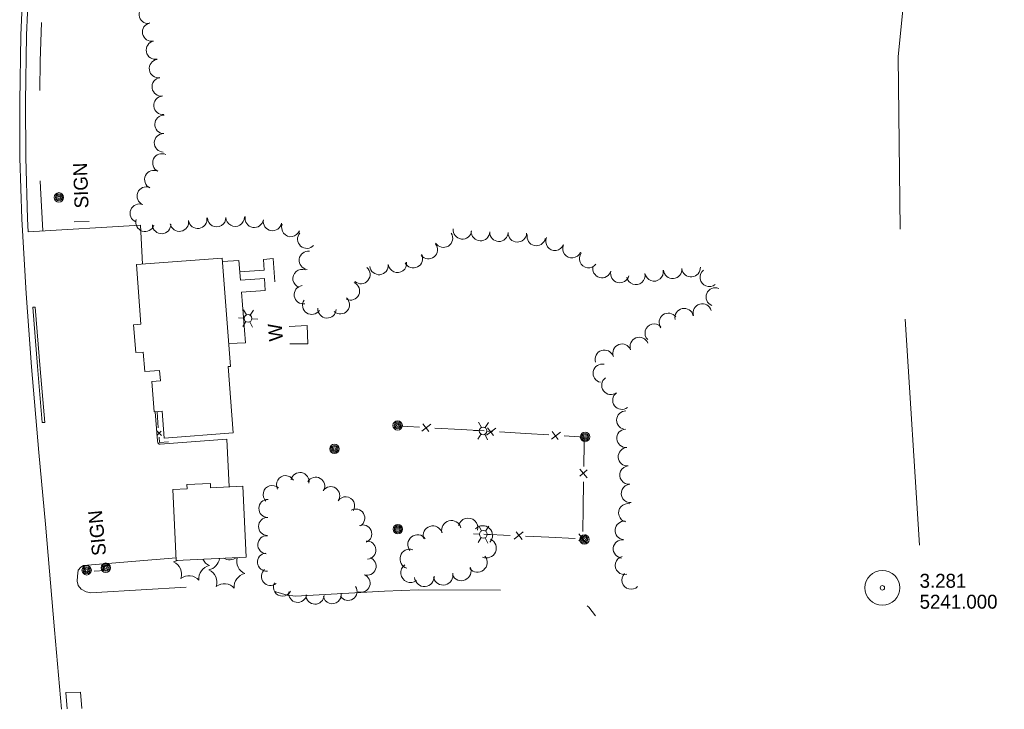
# Model space of a CAD drawing. Header units: feet. Extents: x 189694 to 191878, y 260766 to 262101.
# Tile 3 of 7: x 191016 to 191439, y 260966 to 261262. Entities that reach past the tile are written whole.
import ezdxf
from ezdxf.enums import TextEntityAlignment as Align

# ---------------------------------------------------------------- set-up
doc = ezdxf.new("R2010")
doc.units = ezdxf.units.FT
doc.header["$MEASUREMENT"] = 0
doc.linetypes.add('DGN Style 3', pattern=[136.13208, 97.2372, -38.89488])
doc.linetypes.add('DGN Style 5', pattern=[68.06604, 29.17116, -38.89488])
for name, color, linetype, lineweight in [('E_DWY', 3, 'DGN Style 3', 0), ('E_LAND_Vegetation', 20, 'Continuous', 0), ('E_MAP_Limits', 20, 'DGN Style 3', 0), ('E_MAP_PassPoints', 43, 'Continuous', 0), ('E_MISCPROP', 43, 'Continuous', 0), ('E_MISCPROP_HvyDash', 251, 'DGN Style 3', 13), ('E_MISCPROP_HvyLine', 251, 'Continuous', 13), ('E_MISCPROP_Railing', 43, 'Continuous', 0), ('E_PATH_Sidewalk', 3, 'DGN Style 5', 0), ('E_RDWY', 43, 'Continuous', 13)]:
    doc.layers.add(name, color=color, linetype=linetype, lineweight=lineweight)
doc.styles.add('Style-IGR_FONT_0', font='IGR_FONT_0.shx')

# ---------------------------------------------------------------- blocks, each defined once
blk = doc.blocks.new('PP')
at = {"layer": 'E_MAP_PassPoints', "color": 43, "linetype": 'Continuous', "lineweight": 0}
for radius in [7.5, 0.96]:
    blk.add_circle((0, 0), radius, dxfattribs=at)
blk = doc.blocks.new('POLE_1')
at = {"layer": 'E_MISCPROP', "color": 1, "linetype": 'Continuous', "lineweight": 0}
for radius in [2.02, 1.51, 1.01, 0.504]:
    blk.add_circle((0.03, -0.09), radius, dxfattribs=at)
blk = doc.blocks.new('POLE')
at = {"layer": 'E_MISCPROP', "color": 1, "linetype": 'Continuous', "lineweight": 0}
for radius in [2.02, 1.51, 1.01, 0.504]:
    blk.add_circle((0.03, -0.09), radius, dxfattribs=at)
blk = doc.blocks.new('LTP')
at = {"layer": 'E_MISCPROP', "color": 1, "linetype": 'Continuous', "lineweight": 0}
for p, q in [((-1.61, 0.09), (-4.22, 0.17)), ((-0.78, 1.46), (-1.98, 3.76)), ((0.86, 1.37), (2.22, 3.6)), ((1.66, 0), (4.18, -0.06)), ((-0.86, -1.4), (-2.22, -3.59)), ((0.78, -1.44), (2.02, -3.62))]:
    blk.add_line(p, q, dxfattribs=at)
blk.add_arc((0.02, 0.01), 1.64, 0, 360, dxfattribs=at)
blk = doc.blocks.new('WAL_2')
at = {"layer": 'E_MISCPROP_Railing', "color": 43, "linetype": 'Continuous', "lineweight": 0, "style": 'Style-IGR_FONT_0'}
blk.add_text('W', height=6, rotation=360, dxfattribs=at).set_placement((-2.3, -0.01), align=Align.MIDDLE_LEFT)
blk = doc.blocks.new('SIGN')
at = {"layer": 'E_MISCPROP', "color": 1, "linetype": 'Continuous', "lineweight": 0, "style": 'Style-IGR_FONT_0'}
blk.add_text('SIGN', height=6, rotation=0, dxfattribs=at).set_placement((0, 0), align=Align.MIDDLE_LEFT)
blk = doc.blocks.new('SIGN_1')
at = {"layer": 'E_MISCPROP', "color": 1, "linetype": 'Continuous', "lineweight": 0, "style": 'Style-IGR_FONT_0'}
blk.add_text('SIGN', height=6, rotation=0.0002, dxfattribs=at).set_placement((0, 0), align=Align.MIDDLE_LEFT)

msp = doc.modelspace()

# ---------------------------------------------------------------- linework, layer by layer
at = {"layer": 'E_DWY', "color": 2, "linetype": 'DGN Style 3', "lineweight": 0, "flags": 128}
for points in [[(191019.39, 261171.07), (191067.6, 261173.98), (191068.51, 261157.19)], [(191025.42, 261089.05), (191026.49, 261089.14), (191024.46, 261112.16), (191022.42, 261138.71), (191021.4, 261138.63)], [(191073.9, 261093.68), (191074.89, 261081.17), (191075.06, 261080.28), (191075.58, 261079.81), (191076.11, 261079.73), (191104.73, 261081.9)], [(191105.75, 261061.43), (191104.73, 261081.9)], [(191082.94, 261030.92), (191043.16, 261027.58), (191042.04, 261026.94), (191040.89, 261025.55), (191040.54, 261023.01), (191040.47, 261020.81), (191040.91, 261018.98), (191042.07, 261017.42), (191044.21, 261016.29), (191046.34, 261015.84), (191048.56, 261016.05), (191113.31, 261019.7), (191118.02, 261019.66), (191122.24, 261018.02), (191125.82, 261016.32), (191130.6, 261014.89), (191134.23, 261014.37), (191172.54, 261016.54), (191187.18, 261017.2), (191234.17, 261016.91), (191245.58, 261016.63), (191251.16, 261015.33), (191256.92, 261012.55), (191260.34, 261009.71), (191263.19, 261005.99)], [(191042.4, 260966.17), (191041.8, 260973.12), (191035.56, 260972.97)]]:
    msp.add_lwpolyline(points, dxfattribs=at)
at = {"layer": 'E_LAND_Vegetation', "color": 94, "linetype": 'Continuous', "lineweight": 0}
for centre, radius, start, end in [((191070.97, 261264.62), 3.97, 95.7564, 275.7564), ((191072.43, 261257.01), 3.97, 101.6423, 281.6423), ((191074.04, 261249.23), 3.97, 101.6423, 281.6423), ((191075.35, 261241.3), 3.97, 98.7017, 278.7017), ((191076.55, 261233.45), 3.97, 98.7017, 278.7017), ((191077.31, 261225.43), 3.97, 95.3027, 275.3027), ((191077.73, 261217.29), 3.97, 88.4594, 268.4594), ((191077.52, 261209.35), 3.97, 88.4594, 268.4594), ((191076.83, 261200.72), 3.97, 64.3359, 244.3359), ((191073.38, 261193.56), 3.97, 64.3359, 244.3359), ((191070.1, 261186.47), 3.97, 68.0058, 248.0058), ((191067.12, 261179.1), 3.97, 68.0058, 248.0058), ((191069.61, 261175.16), 3.97, 161.9117, 341.9117), ((191076.69, 261174.24), 3.97, 182.8119, 2.8119), ((191084.34, 261175.24), 3.97, 189.3876, 9.3876), ((191092.22, 261176.47), 3.97, 188.6667, 8.6667), ((191100.35, 261177.2), 3.97, 181.3918, 1.3918), ((191108.29, 261177.39), 3.97, 181.3918, 1.3918), ((191116.55, 261176.92), 3.97, 170.0454, 350.0454), ((191124.37, 261175.55), 3.97, 170.0454, 350.0454), ((191132.22, 261172.95), 3.97, 159.1721, 339.1721), ((191139.1, 261167.92), 3.97, 137.8828, 317.8828), ((191197.84, 261168.36), 3.97, 211.872, 31.872), ((191205.97, 261171.93), 3.97, 173.5729, 353.5729), ((191213.73, 261171.18), 3.97, 178.0195, 358.0195), ((191221.67, 261170.91), 3.97, 178.0195, 358.0195), ((191229.61, 261170.63), 3.97, 178.0195, 358.0195), ((191237.74, 261169.05), 3.97, 167.0467, 347.0467), ((191191.36, 261163.4), 3.97, 218.9879, 38.9879), ((191245.77, 261167.05), 3.97, 156.3746, 336.3746), ((191139.76, 261158.83), 3.97, 82.6508, 262.6508), ((191184.93, 261159.51), 3.97, 206.9377, 26.9377), ((191253.05, 261163.87), 3.97, 156.3746, 336.3746), ((191260.2, 261159.59), 3.97, 142.7509, 322.7509), ((191178.04, 261157.51), 3.97, 186.8045, 6.8045), ((191137.07, 261150.94), 3.97, 70.3407, 250.3407), ((191162.34, 261152.73), 3.97, 229.5559, 49.5559), ((191170.19, 261156.61), 3.97, 185.3087, 5.3087), ((191265.98, 261155.27), 3.97, 164.6074, 344.6074), ((191273.64, 261153.17), 3.97, 164.6074, 344.6074), ((191280.52, 261152.37), 3.97, 190.5904, 10.5904), ((191288.33, 261153.83), 3.97, 190.5904, 10.5904), ((191296.37, 261154.97), 3.97, 184.747, 4.747), ((191304.29, 261155.63), 3.97, 184.747, 4.747), ((191312.05, 261151.51), 3.97, 129.4347, 309.4347), ((191157.85, 261145.66), 3.97, 245.4051, 65.4051), ((191137.64, 261144.05), 3.97, 98.6188, 278.6188), ((191314.67, 261143.09), 3.97, 67.8582, 247.8582), ((191141.22, 261139.51), 3.97, 146.4684, 326.4684), ((191153.51, 261139.75), 3.97, 228.7092, 48.7092), ((191309.08, 261136.19), 3.97, 16.1447, 196.1447), ((191147.8, 261137.98), 3.97, 176.4616, 356.4616), ((191294.5, 261132.15), 3.97, 35.7707, 215.7707), ((191301.26, 261134.2), 3.97, 12.0103, 192.0103), ((191288.43, 261127.52), 3.97, 44.989, 224.989), ((191281.99, 261121.76), 3.97, 21.1326, 201.1326), ((191266.99, 261116.29), 3.97, 18.5443, 198.5443), ((191274.58, 261118.89), 3.97, 21.1326, 201.1326), ((191266.13, 261110.25), 3.97, 77.8216, 257.8216), ((191269.81, 261105.08), 3.97, 126.6558, 306.6558), ((191274.55, 261098.7), 3.97, 126.6558, 306.6558), ((191276.21, 261090.08), 3.97, 89.041, 269.041), ((191276.27, 261082.33), 3.97, 94.6775, 274.6775), ((191276.91, 261074.41), 3.97, 94.6775, 274.6775), ((191277.57, 261066.49), 3.97, 94.7581, 274.7581), ((191129.95, 261062.36), 3.88, 29.0038, 209.0038), ((191136.2, 261063.72), 3.88, 349.9315, 169.9315), ((191142.95, 261061.71), 3.88, 330.0858, 150.0858), ((191124.21, 261058.14), 3.88, 46.3154, 226.3154), ((191149.39, 261057.64), 3.88, 325.7757, 145.7757), ((191278.23, 261058.58), 3.97, 94.7581, 274.7581), ((191122.38, 261052.13), 3.88, 89.0318, 269.0318), ((191155.79, 261053.26), 3.88, 325.6353, 145.6353), ((191160.14, 261048.02), 3.88, 300.6521, 120.6521), ((191277.09, 261050.23), 3.97, 77.6498, 257.6498), ((191122.24, 261044.37), 3.88, 89.0318, 269.0318), ((191208.42, 261043.8), 4.2, 346.478, 166.478), ((191163.17, 261041.16), 3.88, 292.5826, 112.5826), ((191193.29, 261040.42), 4.2, 17.706, 197.706), ((191201.25, 261042.75), 4.2, 14.8963, 194.8963), ((191214.72, 261040.53), 4.2, 316.4796, 136.4796), ((191275.53, 261042.67), 3.97, 84.5168, 264.5168), ((191121.93, 261036.53), 3.88, 86.281, 266.281), ((191186.69, 261036.6), 4.2, 37.1719, 217.1719), ((191216.35, 261035.06), 4.2, 245.5593, 65.5593), ((191274.77, 261034.76), 3.97, 84.5168, 264.5168), ((191164.93, 261034.23), 3.88, 274.2461, 94.246), ((191183.35, 261030.4), 4.2, 72.3117, 252.3117), ((191099.54, 261032.84), 5.72, 206.6471, 247.073), ((191095.89, 261031.32), 5.72, 281.308, 352.7984), ((191105.87, 261035.81), 5.72, 243.4646, 301.7995), ((191114.74, 261029.41), 5.72, 164.2881, 247.073), ((191121.8, 261029.08), 3.88, 95.3045, 275.3045), ((191165, 261027.3), 3.88, 250.6454, 70.6454), ((191212.42, 261028.92), 4.2, 219.0023, 39.0023), ((191275.64, 261027.67), 3.97, 105.5083, 285.5083), ((191080.69, 261034.76), 5.72, 281.308, 299.4449), ((191079.58, 261023.87), 5.72, 341.308, 67.073), ((191098.43, 261021.96), 5.72, 101.308, 187.073), ((191183.72, 261024.47), 4.2, 126.9184, 306.9184), ((191205.51, 261025.26), 4.2, 203.7297, 23.7297), ((191088.45, 261017.47), 5.72, 41.308, 127.073), ((191094.78, 261020.44), 5.72, 341.308, 67.073), ((191113.63, 261018.52), 5.72, 101.308, 187.073), ((191123.45, 261022.89), 3.88, 129.6348, 309.6348), ((191162.43, 261019.98), 3.88, 250.6454, 70.6454), ((191189.64, 261022.74), 4.2, 184.3783, 4.3783), ((191197.72, 261023.38), 4.2, 192.69, 12.69), ((191278.48, 261021.35), 3.97, 135.2192, 315.2192), ((191103.65, 261014.04), 5.72, 41.308, 127.073), ((191128.61, 261018.32), 3.88, 152.6838, 332.6838), ((191156.85, 261016.48), 3.88, 213.195, 33.195), ((191135.18, 261015.64), 3.88, 171.2597, 351.2597), ((191142.65, 261014.86), 3.88, 178.6501, 358.6501), ((191150.03, 261015.04), 3.88, 189.9906, 9.9906)]:
    msp.add_arc(centre, radius, start, end, dxfattribs=at)
at = {"layer": 'E_MAP_Limits', "color": 3, "linetype": 'DGN Style 3', "lineweight": 0, "flags": 128}
msp.add_lwpolyline([(191402.36, 261036.41), (191394.14, 261167.82), (191393.21, 261246.36), (191401.96, 261332.74), (191418.9, 261414.97), (191443.36, 261494.14), (191472.13, 261560.98), (191523.12, 261674.99), (191683.9, 262032.76)], dxfattribs=at)
at = {"layer": 'E_MISCPROP', "color": 1, "linetype": 'Continuous', "lineweight": 0}
for p, q in [((191045.58, 261175.57), (191039.17, 261175.33)), ((191052.44, 261025.51), (191047.7, 261025.15))]:
    msp.add_line(p, q, dxfattribs=at)
at = {"layer": 'E_MISCPROP_HvyDash', "color": 230, "linetype": 'DGN Style 3', "lineweight": 13, "flags": 128}
for points in [[(191110.61, 261150.23), (191109.93, 261158.82), (191102.83, 261158.26)], [(191120.91, 261150.96), (191110.61, 261150.23)], [(191120.91, 261150.96), (191121.21, 261145.83)], [(191105.54, 261123.03), (191112.71, 261123.38), (191111, 261145.19)], [(191121.21, 261145.83), (191111, 261145.19)]]:
    msp.add_lwpolyline(points, dxfattribs=at)
at = {"layer": 'E_MISCPROP_HvyLine', "color": 230, "linetype": 'Continuous', "lineweight": 13, "flags": 128}
for points in [[(191102.71, 261159.83), (191106.29, 261113.24), (191106.29, 261113.24), (191106.29, 261113.24), (191105.26, 261113.16), (191107.45, 261084.67), (191107.45, 261084.67), (191107.45, 261084.67), (191077.79, 261082.39), (191077.79, 261082.39), (191076.91, 261093.91), (191076.91, 261093.91), (191073.55, 261093.65), (191073.55, 261093.65), (191072.55, 261106.68), (191076.17, 261106.96), (191076.17, 261106.96), (191075.82, 261111.45), (191075.82, 261111.45), (191075.82, 261111.45), (191069.43, 261110.96), (191069.43, 261110.96), (191068.78, 261119.39), (191068.78, 261119.39), (191065.59, 261119.14), (191065.59, 261119.14), (191064.67, 261131.06), (191067.84, 261131.31), (191067.84, 261131.31), (191065.86, 261156.99), (191065.86, 261156.99), (191102.71, 261159.83)], [(191113.09, 261031.13), (191113.09, 261031.13), (191111.68, 261061.7), (191097.78, 261061.06), (191097.78, 261061.06), (191097.78, 261061.06), (191097.7, 261062.88), (191097.7, 261062.88), (191087.55, 261062.41), (191087.64, 261060.56), (191087.64, 261060.56), (191081.59, 261060.28), (191081.59, 261060.28), (191082.99, 261029.75), (191082.99, 261029.75), (191082.99, 261029.75)]]:
    msp.add_lwpolyline(points, close=True, dxfattribs=at)
at = {"layer": 'E_MISCPROP_Railing', "color": 43, "linetype": 'Continuous', "lineweight": 0}
for p, q in [((191076.64, 261083.56), (191074.46, 261085.67)), ((191074.64, 261083.5), (191076.45, 261085.38)), ((191188.57, 261085.31), (191192.47, 261088.32)), ((191188.93, 261088.53), (191191.53, 261085.2)), ((191216.39, 261083.63), (191220.3, 261086.64)), ((191216.76, 261086.86), (191219.36, 261083.52)), ((191244.58, 261085.18), (191247.18, 261081.84)), ((191244.22, 261081.95), (191248.12, 261084.97)), ((191256.38, 261069.02), (191259.56, 261065.25)), ((191259.61, 261068.8), (191256.4, 261066.05)), ((191232.06, 261042.01), (191228.18, 261038.95)), ((191231.73, 261038.78), (191229.09, 261042.08)), ((191255.98, 261041.15), (191259.16, 261037.38)), ((191259.21, 261040.93), (191256, 261038.18))]:
    msp.add_line(p, q, dxfattribs=at)
at = {"layer": 'E_MISCPROP_Railing', "color": 43, "linetype": 'Continuous', "lineweight": 13, "flags": 128}
msp.add_lwpolyline([(191131.84, 261122.92), (191139.51, 261122.99), (191139.22, 261130.76), (191131.49, 261130.39)], dxfattribs=at)
at = {"layer": 'E_MISCPROP_Railing', "color": 43, "linetype": 'Continuous', "lineweight": 0, "flags": 128}
for points in [[(191075.29, 261086.8), (191074.72, 261093.74)], [(191177.57, 261087.71), (191187.51, 261087.11)], [(191194.09, 261086.72), (191205.39, 261086.04)], [(191205.39, 261086.04), (191215.34, 261085.44)], [(191079.73, 261080.84), (191075.81, 261080.56), (191075.63, 261082.76)], [(191221.91, 261085.04), (191233.22, 261084.36)], [(191233.22, 261084.36), (191243.16, 261083.76)], [(191249.73, 261083.36), (191258.31, 261082.85), (191258.27, 261080.11)], [(191258.27, 261080.11), (191258.13, 261070.15)], [(191258.04, 261063.57), (191257.88, 261052.24)], [(191257.88, 261052.24), (191257.73, 261042.28)], [(191226.55, 261040.53), (191215.24, 261041.1)], [(191243.08, 261039.72), (191233.13, 261040.21)], [(191254.39, 261039.16), (191243.08, 261039.72)]]:
    msp.add_lwpolyline(points, dxfattribs=at)
at = {"layer": 'E_PATH_Sidewalk', "color": 2, "linetype": 'DGN Style 5', "lineweight": 0, "flags": 128}
for points in [[(191142.9, 261718.52), (191141.32, 261717.48), (191139.89, 261715.56), (191125.26, 261682.55), (191110.92, 261650.22), (191100.51, 261624.1), (191086.76, 261587.23), (191078.84, 261564.07), (191070.03, 261535.72), (191062.74, 261509.55), (191056.65, 261485.48), (191050.66, 261462.25), (191044.63, 261435.15), (191040.15, 261410.02), (191036.62, 261386.36), (191033.04, 261359.1), (191029.49, 261327.77), (191026.91, 261298.95), (191025.45, 261270.37), (191024.55, 261244.53), (191024.25, 261216.01), (191024.62, 261190.07), (191025.64, 261171.45)], [(191110.32, 261153.88), (191120.83, 261154.6), (191120.5, 261159.12), (191124.58, 261159.59), (191125.56, 261146.15), (191121.21, 261145.83)]]:
    msp.add_lwpolyline(points, dxfattribs=at)
at = {"layer": 'E_RDWY', "color": 30, "linetype": 'Continuous', "lineweight": 13, "flags": 128}
for points in [[(191134.91, 261719.66), (191134.24, 261718.15), (191118.68, 261683.49), (191103.96, 261649.56), (191092.17, 261620.02), (191081.45, 261590.79), (191072.81, 261564.67), (191063.2, 261533.73), (191055.42, 261505.39), (191048.36, 261477.76), (191041.56, 261448.16), (191036.14, 261421.12), (191032.83, 261402.04), (191028.85, 261375.3), (191025.33, 261348.31), (191022.2, 261315.72), (191019.98, 261285.02), (191018.67, 261255.59), (191018.21, 261226.97), (191018.31, 261203), (191019.06, 261176.71), (191019.39, 261171.07)], [(191017.48, 261285.17), (191016.17, 261255.67), (191015.71, 261226.99), (191015.81, 261202.96), (191016.56, 261176.6), (191018.44, 261144.62), (191020.85, 261112.99), (191024, 261076.23), (191026.78, 261045.4), (191030.73, 260999.98), (191033.67, 260965.76)], [(191021.4, 261138.63), (191023.35, 261113.19), (191025.42, 261089.05)], [(191035.56, 260972.97), (191036.16, 260965.98)]]:
    msp.add_lwpolyline(points, dxfattribs=at)

# ---------------------------------------------------------------- block references
at = {"layer": 'E_MAP_PassPoints', "color": 43, "linetype": 'Continuous', "lineweight": 0, "xscale": 1.000000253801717, "yscale": 1.000000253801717, "zscale": 1.000000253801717, "rotation": 0.04082111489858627}
msp.add_blockref('PP', (191386.49, 261018.01), dxfattribs=at)
at = {"layer": 'E_MISCPROP', "color": 1, "linetype": 'Continuous', "lineweight": 0}
for name, p, xscale, yscale, zscale, rotation in [('SIGN_1', (191042.31, 261181.19), 1.000000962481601, 1.000000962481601, 1.000000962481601, 92.02573467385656), ('POLE_1', (191032.61, 261185.82), 1.000000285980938, 1.000000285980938, 1.000000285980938, 178.6004704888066), ('LTP', (191113.86, 261133.87), 1.000000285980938, 1.000000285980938, 1.000000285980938, 178.6004704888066), ('POLE', (191178.18, 261087.75), 1.000000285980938, 1.000000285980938, 1.000000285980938, 178.6004704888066), ('LTP', (191214.87, 261085.51), 1.000000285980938, 1.000000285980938, 1.000000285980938, 178.6004704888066), ('POLE', (191258.71, 261082.78), 1.000000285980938, 1.000000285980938, 1.000000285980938, 178.6004704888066), ('POLE', (191151.01, 261077.64), 1.000000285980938, 1.000000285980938, 1.000000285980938, 178.6004704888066), ('SIGN', (191049.9, 261031.82), 0.9999988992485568, 0.9999988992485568, 0.9999988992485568, 95.43308485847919), ('POLE', (191178.28, 261043.14), 1.000000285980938, 1.000000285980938, 1.000000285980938, 178.6004704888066), ('LTP', (191214.99, 261041.02), 1.000000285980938, 1.000000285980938, 1.000000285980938, 178.6004704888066), ('POLE', (191258.43, 261038.68), 1.000000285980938, 1.000000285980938, 1.000000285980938, 178.6004704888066), ('POLE_1', (191044.52, 261025.44), 1.000000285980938, 1.000000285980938, 1.000000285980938, 178.6004704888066), ('POLE_1', (191052.73, 261026.57), 1.000000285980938, 1.000000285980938, 1.000000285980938, 178.6004704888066)]:
    msp.add_blockref(name, p, dxfattribs=dict(at, xscale=xscale, yscale=yscale, zscale=zscale, rotation=rotation))
at = {"layer": 'E_MISCPROP_Railing', "color": 43, "linetype": 'Continuous', "lineweight": 0, "xscale": 0.9999995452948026, "yscale": 0.9999995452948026, "zscale": 0.9999995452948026, "rotation": 94.81830285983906}
msp.add_blockref('WAL_2', (191125.74, 261126.35), dxfattribs=at)

# ---------------------------------------------------------------- texts
at = {"layer": 'E_MAP_PassPoints', "color": 43, "linetype": 'Continuous', "lineweight": 0, "style": 'Style-IGR_FONT_0'}
for s, p in [('3.281', (191402.49, 261018.02)), ('5241.000', (191402.49, 261009.02))]:
    msp.add_text(s, height=6, rotation=0.0407, dxfattribs=at).set_placement(p)

doc.saveas('drawing.dxf')
